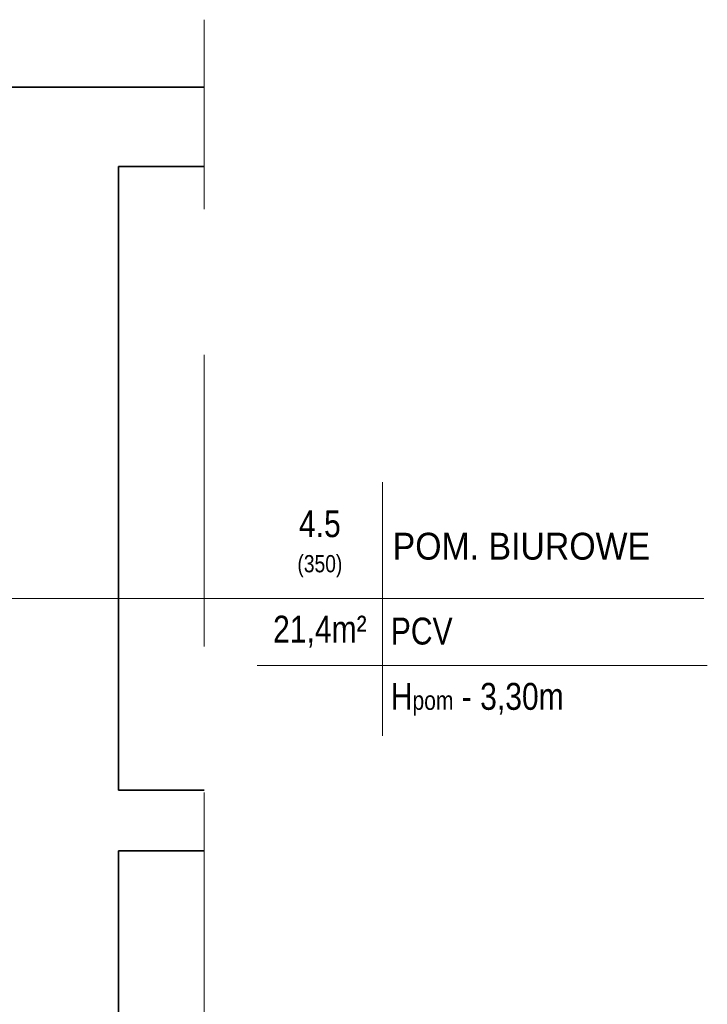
# Model space of a CAD drawing. Header units: millimetres. Extents: x 402 to 79005, y -7782 to 89952.
# Tile 26 of 256: x 27716 to 28315, y 9623 to 10480. Entities that reach past the tile are written whole.
import ezdxf

# ---------------------------------------------------------------- set-up
doc = ezdxf.new("R2010")
doc.units = ezdxf.units.MM
doc.header["$LTSCALE"] = 10
doc.linetypes.add('DASHED', pattern=[19.05, 12.7, -6.35])
doc.layers.add('01_ściany', color=253, linetype='Continuous', lineweight=35)
doc.layers.add('05-03_opis', color=253, linetype='Continuous', lineweight=5)
doc.styles.add('ariel', font='ARIAL.TTF', dxfattribs={"width": 0.8})

msp = doc.modelspace()

# ---------------------------------------------------------------- linework, layer by layer
at = {"layer": '01_ściany'}
for p, q in [((27876.903, 10421.457), (27059.079, 10421.457)), ((27802.174, 9809.355), (27802.174, 10352.457)), ((27802.174, 10352.457), (27876.903, 10352.457)), ((27876.903, 9809.355), (27802.174, 9809.355)), ((27802.174, 9539.564), (27802.174, 9756.564)), ((27876.903, 9756.564), (27802.174, 9756.564))]:
    msp.add_line(p, q, dxfattribs=at)
at = {"layer": '05-03_opis', "linetype": 'DASHED', "ltscale": 2}
msp.add_line((27876.903, 6505.355), (27876.903, 10480.355), dxfattribs=at)
at = {"layer": '05-03_opis'}
for p, q in [((28032.057, 10077.43), (28032.057, 9856.527)), ((27122.727, 9976.295), (28311.718, 9976.295)), ((27923.144, 9917.938), (28314.872, 9917.938))]:
    msp.add_line(p, q, dxfattribs=at)

# ---------------------------------------------------------------- texts
at = {"layer": '05-03_opis', "char_height": 23.4234, "style": 'ariel'}
for s, insert, width, attachment_point in [('4.5\\P{\\H0.6404x;(350)}', (27977.601, 10023.799), 108.9126, 5), ('{\\W0.9;POM. BIUROWE}', (28040.969, 10021.606), 356.6375, 4), ('21,4m²', (27977.601, 9947.392), 108.9126, 5), (' PCV', (28032.057, 9947.667), 322.78897, 4), (' H{\\H0.7x;pom\\H1.429x; - 3,30m}', (28032.057, 9888.484), 322.789, 4)]:
    msp.add_mtext(s, dxfattribs=dict(at, insert=insert, width=width, attachment_point=attachment_point))

doc.saveas('drawing.dxf')
